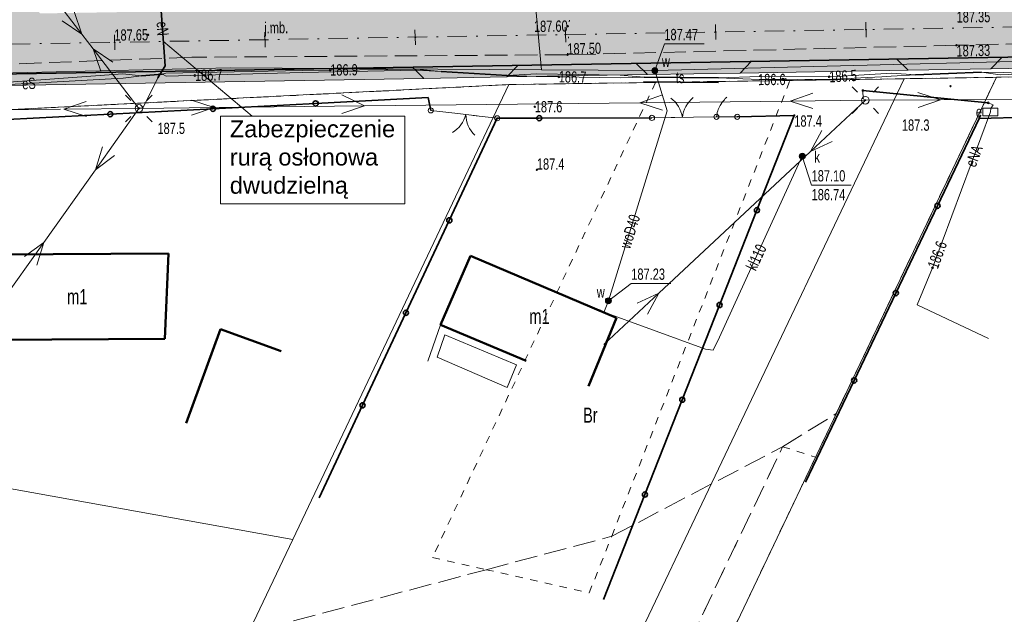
# Model space of a CAD drawing. Header units: millimetres. Extents: x 1024 to 29474, y -14562 to 6512.
# Tile 26 of 83: x 21113 to 21178, y 3018 to 3058. Entities that reach past the tile are written whole.
import ezdxf
from ezdxf.enums import TextEntityAlignment as Align

# ---------------------------------------------------------------- set-up
doc = ezdxf.new("R2010")
doc.units = ezdxf.units.MM
for name, pattern in [('2_14', [1, 0, -1]), ('2_OTKJ', [2, 1.5, -0.5]), ('3_EGBT', [0]), ('3_EGBU_A', [0]), ('4_SUEP_A', [0]), ('4_SUKP', [0]), ('4_SULO', [0]), ('4_SUTP_A', [0]), ('4_SUWP', [0]), ('DASHDOT', [25.4, 12.7, -6.35, 0, -6.35]), ('EGDE', [0]), ('EGKK', [2, 1.5, -0.5]), ('EGUG', [1, 0.5, -0.5])]:
    doc.linetypes.add(name, pattern=pattern)
for name, color, linetype, lineweight in [('D.O. Kilometraż', 250, 'Continuous', 20), ('D.O. Kr 15x30', 7, 'Continuous', 35), ('D.O. kresk jezdnia', 254, 'Continuous', 18), ('D.O. opornik 12x25', 1, 'Continuous', 35), ('D.O. oś pikieta', 250, 'DASHDOT', 20), ('D.O. Pobocze', 43, 'Continuous', 13), ('Dzialki', 7, 'EGDE', 18), ('EGBB_E_T_0', 7, 'Continuous', 20), ('EGBB_L_0', 7, '3_EGBU_A', 50), ('EGBB_L_1', 7, '3_EGBU_A', 50), ('EGBE_L_0', 7, '3_EGBT', 18), ('Kontury', 3, 'EGKK', 18), ('Numery_uzytkow', 3, 'Continuous', 9), ('OTK_E_T_0', 7, 'Continuous', 0), ('OTK_L_0', 7, '2_OTKJ', 18), ('OTO_L_0', 7, 'Continuous', 35), ('OTO_L_1', 7, 'Continuous', 18), ('OTO_L_2', 7, 'Continuous', 18), ('OTR_T_0', 7, 'Continuous', 18), ('OTR_T_1', 7, 'Continuous', 18), ('SUE_E_T_1', 1, 'Continuous', 0), ('SUE_T_3', 7, 'Continuous', 18), ('SUE_T_4', 1, 'Continuous', 18), ('SUEP_E_T_0', 1, 'Continuous', 0), ('SUEP_L_0', 1, '4_SUEP_A', 18), ('SUER_T_0', 1, 'Continuous', 18), ('SUK_E_T_5', 34, 'Continuous', 0), ('SUK_T_4', 34, 'Continuous', 18), ('SUKP_E_T_0', 34, 'Continuous', 0), ('SUKP_L_0', 34, '4_SUKP', 18), ('SUKR_T_0', 34, 'Continuous', 18), ('SUL_L_1', 7, '4_SULO', 35), ('SUP_T_2', 7, 'Continuous', 18), ('SUTP_E_T_0', 30, 'Continuous', 0), ('SUTP_L_0', 30, '4_SUTP_A', 18), ('SUTR_T_0', 30, 'Continuous', 18), ('SUW_E_T_2', 5, 'Continuous', 0), ('SUW_T_5', 5, 'Continuous', 18), ('SUWP_E_T_0', 5, 'Continuous', 0), ('SUWP_L_0', 5, '4_SUWP', 18), ('SUWR_T_0', 5, 'Continuous', 18), ('Uzytki', 3, 'EGUG', 18)]:
    doc.layers.add(name, color=color, linetype=linetype, lineweight=lineweight)
doc.styles.get("Standard").update_dxf_attribs({"font": 'arial.ttf'})

# ---------------------------------------------------------------- blocks, each defined once
blk = doc.blocks.new('2_OTRN')
at = {"linetype": 'Continuous'}
blk.add_circle((0, 0), 0.045, dxfattribs=at)
blk = doc.blocks.new('2_OTRS')
at = {"linetype": 'Continuous'}
blk.add_circle((0, 0), 0.045, dxfattribs=at)
blk = doc.blocks.new('4_SUEO_W')
at = {"linetype": 'Continuous'}
for p, q in [((-0.53035, 0.53035), (-0.8839, 0.8839)), ((0.53035, 0.53035), (0.8839, 0.8839)), ((-0.53035, -0.53035), (-0.8839, -0.8839)), ((0.53035, -0.53035), (0.8839, -0.8839))]:
    blk.add_line(p, q, dxfattribs=at)
blk.add_circle((0, 0), 0.025, dxfattribs=at)
blk = doc.blocks.new('4_SUPP')
at = {"linetype": 'Continuous'}
blk.add_circle((0, 0), 0.25, dxfattribs=at)
blk = doc.blocks.new('4_SUES')
at = {"linetype": 'Continuous'}
for p, q in [((0.5, 0.25), (-0.5, 0.25)), ((-0.5, 0.25), (-0.5, -0.25)), ((0.5, -0.25), (0.5, 0.25)), ((-0.5, -0.25), (0.5, -0.25))]:
    blk.add_line(p, q, dxfattribs=at)
blk = doc.blocks.new('4_SUPS')
at = {"linetype": 'Continuous'}
blk.add_circle((0, 0), 0.0625, dxfattribs=at)
blk = doc.blocks.new('4_SUKU')
at = {"linetype": 'Continuous'}
for radius in [0.2, 0.175, 0.15, 0.125, 0.1, 0.075, 0.05, 0.025, 0.00715]:
    blk.add_circle((0, 0), radius, dxfattribs=at)
blk = doc.blocks.new('4_SUWW')
at = {"linetype": 'Continuous'}
for radius in [0.2, 0.175, 0.15, 0.125, 0.1, 0.075, 0.05, 0.025, 0.00715]:
    blk.add_circle((0, 0), radius, dxfattribs=at)
blk = doc.blocks.new('Wykno-Rudnik')
at = {"layer": 'Dzialki'}
for p, q in [((4963.752, 2938.692), (5018.602, 3053.862)), ((4969.892, 2938.792), (5024.742, 3053.962)), ((5018.602, 3053.862), (5003.732, 3053.642)), ((5024.742, 3053.962), (5018.602, 3053.862)), ((5051.052, 3054.352), (5024.742, 3053.962)), ((4992.292, 3053.472), (4956.642, 3051.682)), ((4977.922, 3023.212), (4992.292, 3053.472)), ((5003.732, 3053.642), (4992.292, 3053.472)), ((4950.372, 3028.172), (4977.922, 3023.212)), ((4977.922, 3023.212), (4937.602, 2938.312))]:
    blk.add_line(p, q, dxfattribs=at)
at = {"layer": 'EGBB_L_0', "linetype": '3_EGBU_A'}
for p, q in [((4957.62, 3042.169), (4969.661, 3042.242)), ((4969.661, 3042.242), (4969.397, 3036.561)), ((4989.742, 3042.082), (4987.742, 3037.502)), ((4999.462, 3037.952), (4989.742, 3042.082)), ((4987.742, 3037.502), (4993.452, 3035.102)), ((4997.602, 3033.412), (4999.462, 3037.952)), ((4969.397, 3036.561), (4957.654, 3036.49))]:
    blk.add_line(p, q, dxfattribs=at)
at = {"layer": 'EGBB_L_1', "linetype": '3_EGBU_A'}
for p, q in [((4970.834, 3030.955), (4973.107, 3037.211)), ((4973.107, 3037.211), (4977.157, 3035.74))]:
    blk.add_line(p, q, dxfattribs=at)
at = {"layer": 'EGBE_L_0', "linetype": '3_EGBT'}
for p, q in [((4987.742, 3037.502), (4986.912, 3035.072)), ((4993.452, 3035.102), (4987.742, 3037.502)), ((4987.534, 3035.347), (4988.042, 3036.834)), ((4988.042, 3036.834), (4992.802, 3034.834)), ((4992.181, 3033.321), (4987.534, 3035.347)), ((4992.802, 3034.834), (4992.181, 3033.321))]:
    blk.add_line(p, q, dxfattribs=at)
at = {"layer": 'Kontury'}
for p, q in [((5024.742, 3053.962), (5011.002, 3053.752)), ((5014.082, 3031.582), (5024.742, 3053.962)), ((4992.292, 3053.472), (4956.642, 3051.682)), ((5002.062, 3053.622), (4992.292, 3053.472)), ((5011.002, 3053.752), (5002.062, 3053.622)), ((5010.512, 3029.382), (5014.082, 3031.582)), ((4998.282, 3003.752), (5010.512, 3029.382)), ((4999.142, 3023.422), (5010.512, 3029.382)), ((4990.792, 3021.202), (4999.142, 3023.422)), ((4974.092, 3016.762), (4990.792, 3021.202))]:
    blk.add_line(p, q, dxfattribs=at)
at = {"layer": 'OTK_L_0', "linetype": '2_14'}
blk.add_line((4996.202, 3055.462), (4996.392, 3059.042), dxfattribs=at)
at = {"layer": 'OTK_L_0', "linetype": '2_OTKJ'}
for p, q in [((5022.075, 3056.089), (4996.202, 3055.462)), ((5030.872, 3056.302), (5022.075, 3056.089)), ((4971.199, 3055.294), (4955.512, 3054.712)), ((4996.202, 3055.462), (4971.199, 3055.294))]:
    blk.add_line(p, q, dxfattribs=at)
at = {"layer": 'OTO_L_0'}
for p, q in [((4986.931, 3052.61), (4979.442, 3052.22)), ((4987.102, 3051.76), (4986.931, 3052.61)), ((4972.608, 3051.864), (4965.775, 3051.508)), ((4979.442, 3052.22), (4972.608, 3051.864)), ((4965.775, 3051.508), (4958.941, 3051.151)), ((4991.522, 3051.232), (4988.336, 3044.443)), ((4994.322, 3051.24), (4991.522, 3051.232)), ((5001.822, 3051.262), (4994.322, 3051.24)), ((5011.292, 3051.422), (5007.492, 3051.332)), ((5008.807, 3045.117), (5011.292, 3051.422)), ((5020.819, 3045.412), (5023.592, 3051.222)), ((5023.682, 3051.462), (5023.592, 3051.222)), ((5023.592, 3051.222), (5027.812, 3051.322)), ((5018.046, 3039.601), (5020.819, 3045.412)), ((5006.322, 3038.811), (5008.807, 3045.117)), ((4988.336, 3044.443), (4985.448, 3038.289)), ((5015.273, 3033.791), (5018.046, 3039.601)), ((5003.837, 3032.506), (5006.322, 3038.811)), ((4985.448, 3038.289), (4982.56, 3032.136)), ((5012.042, 3027.022), (5015.273, 3033.791)), ((4982.56, 3032.136), (4979.672, 3025.982)), ((5001.352, 3026.2), (5003.837, 3032.506)), ((4998.602, 3019.222), (5001.352, 3026.2))]:
    blk.add_line(p, q, dxfattribs=at)
for centre in [(4972.608, 3051.864), (4979.442, 3052.22), (4965.775, 3051.508), (4994.322, 3051.24), (5008.807, 3045.117), (5020.819, 3045.412), (4988.336, 3044.443), (5018.046, 3039.601), (5006.322, 3038.811), (4985.448, 3038.289), (5015.273, 3033.791), (4982.56, 3032.136), (5003.837, 3032.506), (5001.352, 3026.2)]:
    blk.add_circle(centre, 0.17, dxfattribs=at)
at = {"layer": 'OTO_L_1'}
for p, q in [((4988.692, 3051.571), (4987.102, 3051.76)), ((4990.181, 3051.393), (4988.692, 3051.571)), ((4991.522, 3051.232), (4989.933, 3051.422)), ((5001.822, 3051.262), (5003.342, 3051.287)), ((5003.092, 3051.283), (5004.592, 3051.308)), ((5004.592, 3051.308), (5006.112, 3051.332))]:
    blk.add_line(p, q, dxfattribs=at)
for centre in [(4987.102, 3051.76), (4991.522, 3051.232), (5001.822, 3051.262), (5006.112, 3051.332)]:
    blk.add_circle(centre, 0.17, dxfattribs=at)
for centre, start, end in [((5001.866, 3050.987), 8.87927, 52.95364), ((5005.827, 3051.051), 128.91599, 172.99036), ((4987.502, 3051.991), 301.16771, 345.24208), ((4991.436, 3051.521), 181.13099, 225.20536)]:
    blk.add_arc(centre, 2, start, end, dxfattribs=at)
at = {"layer": 'OTO_L_2'}
for p, q in [((5006.572, 3052.402), (5006.637, 3052.472)), ((5006.637, 3052.472), (5006.701, 3052.542)), ((5006.701, 3052.542), (5006.775, 3052.612)), ((5006.775, 3052.612), (5006.802, 3052.632)), ((5006.204, 3051.722), (5006.232, 3051.812)), ((5006.232, 3051.812), (5006.269, 3051.902)), ((5006.269, 3051.902), (5006.315, 3051.992)), ((5006.315, 3051.992), (5006.352, 3052.082)), ((5006.352, 3052.082), (5006.407, 3052.162)), ((5006.407, 3052.162), (5006.462, 3052.252)), ((5006.462, 3052.252), (5006.517, 3052.322)), ((5006.517, 3052.322), (5006.572, 3052.402)), ((5006.112, 3051.332), (5006.131, 3051.432)), ((5006.112, 3051.332), (5006.802, 3051.332)), ((5006.131, 3051.432), (5006.149, 3051.532)), ((5006.149, 3051.532), (5006.168, 3051.622)), ((5006.168, 3051.622), (5006.204, 3051.722)), ((5006.802, 3051.332), (5007.492, 3051.332))]:
    blk.add_line(p, q, dxfattribs=at)
for centre in [(5006.112, 3051.332), (5007.492, 3051.332)]:
    blk.add_circle(centre, 0.17, dxfattribs=at)
at = {"layer": 'SUEP_L_0', "linetype": '4_SUEP_A'}
for p, q in [((4963.88, 3056.838), (4960.832, 3060.802)), ((4969.093, 3059.372), (4969.438, 3054.722)), ((4962.569, 3057.723), (4963.88, 3056.838)), ((4963.88, 3056.838), (4963.362, 3058.332)), ((4964.635, 3055.856), (4963.88, 3056.838)), ((4967.682, 3051.892), (4964.635, 3055.856)), ((4965.153, 3054.362), (4964.635, 3055.856)), ((4964.635, 3055.856), (4965.946, 3054.972)), ((4969.438, 3054.722), (4968.939, 3053.922)), ((4978.552, 3054.272), (4986.172, 3054.432)), ((4986.172, 3054.432), (4987.802, 3054.342)), ((4959.052, 3053.472), (4966.642, 3053.912)), ((4966.642, 3053.912), (4967.852, 3054.062)), ((4967.852, 3054.062), (4969.242, 3054.162)), ((4968.939, 3053.922), (4967.961, 3051.951)), ((4969.242, 3054.162), (4969.502, 3054.032)), ((4969.502, 3054.032), (4978.552, 3054.272)), ((4987.802, 3054.342), (4992.192, 3054.082)), ((4992.192, 3054.082), (4994.112, 3054.022)), ((4994.112, 3054.022), (4995.619, 3053.998)), ((4995.619, 3053.998), (4999.712, 3053.932)), ((4999.712, 3053.932), (5001.302, 3053.962)), ((5006.252, 3053.922), (5001.302, 3053.962)), ((5006.252, 3053.922), (5008.952, 3053.812)), ((5008.952, 3053.812), (5010.711, 3053.819)), ((5010.711, 3053.819), (5013.872, 3053.832)), ((5013.872, 3053.832), (5017.116, 3054)), ((5017.116, 3054), (5017.742, 3054.032)), ((5017.742, 3054.032), (5019.352, 3054.132)), ((5019.352, 3054.132), (5023.752, 3054.312)), ((5023.752, 3054.312), (5024.982, 3054.132)), ((5024.982, 3054.132), (5027.112, 3054.192)), ((4981.173, 3052.794), (4982.681, 3052.061)), ((5002.516, 3052.783), (5001.021, 3052.266)), ((5012.515, 3052.895), (5011.021, 3052.378)), ((5015.862, 3053.072), (5024.192, 3052.262)), ((5015.872, 3052.522), (5015.862, 3053.072)), ((5016.02, 3052.434), (5015.872, 3052.522)), ((5016.02, 3052.434), (5021.02, 3052.465)), ((5019.517, 3052.956), (5021.02, 3052.465)), ((5021.02, 3052.465), (5019.523, 3051.956)), ((5021.02, 3052.465), (5031.02, 3052.527)), ((4962.461, 3051.838), (4952.462, 3051.735)), ((4962.683, 3051.841), (4964.177, 3052.356)), ((4967.682, 3051.892), (4962.683, 3051.841)), ((4964.188, 3051.356), (4962.683, 3051.841)), ((4967.682, 3051.892), (4964.788, 3047.815)), ((4967.961, 3051.951), (4967.682, 3051.892)), ((4967.682, 3051.892), (4972.682, 3051.948)), ((4971.177, 3052.432), (4972.682, 3051.948)), ((4972.682, 3051.948), (4971.188, 3051.432)), ((4972.682, 3051.948), (4982.681, 3052.061)), ((4982.681, 3052.061), (4981.187, 3051.544)), ((4982.681, 3052.061), (5001.021, 3052.266)), ((5001.021, 3052.266), (5011.021, 3052.378)), ((5001.021, 3052.266), (5002.527, 3051.783)), ((5011.021, 3052.378), (5016.02, 3052.434)), ((5011.021, 3052.378), (5012.526, 3051.895)), ((5016.02, 3052.434), (5012.367, 3049.021)), ((5024.192, 3052.262), (5024.522, 3052.132)), ((5024.372, 3051.892), (5024.342, 3051.652)), ((5024.522, 3052.132), (5024.372, 3051.892)), ((5024.342, 3051.652), (5020.482, 3041.292)), ((5012.367, 3049.021), (5013.122, 3050.41)), ((4964.788, 3047.815), (4965.248, 3049.328)), ((5013.804, 3049.68), (5012.367, 3049.021)), ((4966.064, 3048.749), (4964.788, 3047.815)), ((5012.367, 3049.021), (5002.278, 3039.595)), ((4964.788, 3047.815), (4961.345, 3042.967)), ((4961.345, 3042.967), (4958.451, 3038.89)), ((4961.345, 3042.967), (4960.069, 3042.033)), ((4960.885, 3041.454), (4961.345, 3042.967)), ((5020.482, 3041.292), (5019.472, 3038.832)), ((5002.278, 3039.595), (4998.625, 3036.181)), ((5002.278, 3039.595), (5000.841, 3038.936)), ((5001.524, 3038.205), (5002.278, 3039.595)), ((5024.222, 3036.572), (5019.472, 3038.832))]:
    blk.add_line(p, q, dxfattribs=at)
at = {"layer": 'SUKP_L_0', "linetype": '4_SUKP'}
for p, q in [((5006.316, 3036.682), (5011.822, 3048.712)), ((4998.319, 3038.438), (5005.382, 3035.872)), ((5005.903, 3035.798), (5006.316, 3036.682)), ((5005.382, 3035.872), (5005.903, 3035.798))]:
    blk.add_line(p, q, dxfattribs=at)
at = {"layer": 'SUKR_T_0', "linetype": 'Continuous', "lineweight": 0}
for p, q in [((5011.822, 3048.712), (5012.444, 3046.781)), ((5012.444, 3046.781), (5015.077, 3046.781))]:
    blk.add_line(p, q, dxfattribs=at)
at = {"layer": 'SUL_L_1', "linetype": '4_SULO'}
for p, q in [((4969.438, 3054.722), (4969.093, 3059.372)), ((4968.939, 3053.922), (4969.438, 3054.722)), ((4967.852, 3054.062), (4969.242, 3054.162)), ((4987.802, 3054.342), (4992.192, 3054.082)), ((5001.302, 3053.962), (5006.252, 3053.922)), ((5001.302, 3053.962), (5006.252, 3053.922)), ((5019.352, 3054.132), (5023.752, 3054.312)), ((5001.261, 3053.662), (5006.251, 3053.612)), ((5024.192, 3052.262), (5015.862, 3053.072))]:
    blk.add_line(p, q, dxfattribs=at)
at = {"layer": 'SUTP_L_0', "linetype": '4_SUTP_A'}
for p, q in [((4969.482, 3054.232), (4978.572, 3054.422)), ((4978.572, 3054.422), (4986.162, 3054.512)), ((4986.162, 3054.512), (4987.802, 3054.342)), ((4959.022, 3053.642), (4966.622, 3054.182)), ((4966.622, 3054.182), (4967.852, 3054.062)), ((4967.852, 3054.062), (4969.242, 3054.162)), ((4969.242, 3054.162), (4969.482, 3054.232)), ((4987.802, 3054.342), (4992.192, 3054.082)), ((4992.192, 3054.082), (4994.152, 3054.202)), ((4994.152, 3054.202), (4999.702, 3054.102)), ((4999.702, 3054.102), (5001.302, 3053.962)), ((5001.302, 3053.962), (5006.252, 3053.922)), ((5006.252, 3053.922), (5009.012, 3054.012)), ((5009.012, 3054.012), (5013.752, 3053.992)), ((5013.752, 3053.992), (5017.782, 3054.242)), ((5017.782, 3054.242), (5019.352, 3054.132)), ((5019.352, 3054.132), (5023.752, 3054.312)), ((5023.752, 3054.312), (5025.242, 3054.272)), ((5025.242, 3054.272), (5027.112, 3054.192))]:
    blk.add_line(p, q, dxfattribs=at)
at = {"layer": 'SUWP_L_0', "linetype": '4_SUWP'}
for p, q in [((4993.853, 3061.028), (4994.48, 3054.45)), ((5039.632, 3055.372), (5002.012, 3054.402)), ((4973.752, 3054.582), (4953.952, 3054.152)), ((4994.48, 3054.45), (4973.752, 3054.582)), ((5002.012, 3054.402), (4994.48, 3054.45)), ((5002.012, 3054.402), (5002.832, 3051.722)), ((4998.922, 3039.092), (5002.832, 3051.722)), ((4998.607, 3038.316), (4998.922, 3039.092))]:
    blk.add_line(p, q, dxfattribs=at)
at = {"layer": 'SUWR_T_0', "linetype": 'Continuous', "lineweight": 0}
for p, q in [((5002.012, 3054.402), (5002.644, 3056.179)), ((5002.644, 3056.179), (5005.304, 3056.179)), ((4998.922, 3039.092), (5000.444, 3040.238)), ((5000.444, 3040.238), (5003.076, 3040.238))]:
    blk.add_line(p, q, dxfattribs=at)
at = {"layer": 'Uzytki'}
for p, q in [((5011.002, 3053.752), (5024.742, 3053.962)), ((5024.742, 3053.962), (5014.082, 3031.582)), ((5051.052, 3054.352), (5024.742, 3053.962)), ((4956.642, 3051.682), (4992.292, 3053.472)), ((5002.062, 3053.622), (4987.212, 3022.012)), ((4992.292, 3053.472), (5002.062, 3053.622)), ((4999.142, 3023.422), (5011.002, 3053.752)), ((5011.002, 3053.752), (5002.062, 3053.622)), ((5014.082, 3031.582), (5012.702, 3028.692)), ((4998.282, 3003.752), (5010.512, 3029.382)), ((5010.512, 3029.382), (5012.702, 3028.692)), ((5012.702, 3028.692), (5006.132, 3014.892)), ((4997.642, 3019.652), (4999.142, 3023.422)), ((4987.212, 3022.012), (4990.792, 3021.202)), ((4990.792, 3021.202), (4997.642, 3019.652))]:
    blk.add_line(p, q, dxfattribs=at)
at = {"layer": 'OTR_T_0'}
for p in [(4996.212, 3057.372), (4968.291, 3056.792), (5022.075, 3056.089), (4996.202, 3055.462)]:
    blk.add_blockref('2_OTRS', p, dxfattribs=at)
at = {"layer": 'OTR_T_1'}
for p in [(5021.684, 3053.368), (4967.682, 3051.892), (4994.022, 3052.002), (5011.292, 3051.422), (4994.162, 3047.812)]:
    blk.add_blockref('2_OTRN', p, dxfattribs=at)
at = {"layer": 'SUE_T_3'}
for name, p in [('4_SUEO_W', (5016.02, 3052.434)), ('4_SUEO_W', (4967.682, 3051.892)), ('4_SUPP', (5016.02, 3052.434)), ('4_SUPP', (4967.682, 3051.892))]:
    blk.add_blockref(name, p, dxfattribs=at)
at = {"layer": 'SUE_T_4'}
blk.add_blockref('4_SUES', (5024.342, 3051.652), dxfattribs=at)
at = {"layer": 'SUER_T_0'}
for p in [(4971.41, 3054.083), (4995.619, 3053.998), (5010.711, 3053.819), (5015.862, 3053.072), (5024.192, 3052.262), (5020.482, 3041.292)]:
    blk.add_blockref('4_SUPS', p, dxfattribs=at)
at = {"layer": 'SUK_T_4'}
blk.add_blockref('4_SUKU', (5011.822, 3048.712), dxfattribs=at)
at = {"layer": 'SUKR_T_0'}
for p in [(5011.822, 3048.712), (4998.319, 3038.438)]:
    blk.add_blockref('4_SUPS', p, dxfattribs=at)
at = {"layer": 'SUP_T_2'}
for p in [(5016.02, 3052.434), (4967.682, 3051.892)]:
    blk.add_blockref('4_SUPP', p, dxfattribs=at)
at = {"layer": 'SUTR_T_0'}
for p in [(4980.408, 3054.444), (5013.619, 3053.993)]:
    blk.add_blockref('4_SUPS', p, dxfattribs=at)
at = {"layer": 'SUW_T_5'}
for p in [(5002.012, 3054.402), (4998.922, 3039.092)]:
    blk.add_blockref('4_SUWW', p, dxfattribs=at)
at = {"layer": 'SUWR_T_0'}
for p in [(5002.012, 3054.402), (4998.922, 3039.092)]:
    blk.add_blockref('4_SUPS', p, dxfattribs=at)
at = {"layer": 'EGBB_E_T_0', "width": 0.7}
for p in [(4963.583, 3039.366), (4994.334, 3038.054)]:
    blk.add_text('m1', height=1, dxfattribs=at).set_placement(p, align=Align.MIDDLE)
at = {"layer": 'Numery_uzytkow', "width": 0.7}
blk.add_text('Br', height=1, dxfattribs=at).set_placement((4997.232, 3031.982), align=Align.TOP_LEFT)
at = {"layer": 'OTK_E_T_0', "lineweight": 9, "width": 0.7}
blk.add_text('j.mb.', height=0.75, rotation=0.86805, dxfattribs=at).set_placement((4976.817, 3057.166), align=Align.MIDDLE)
at = {"layer": 'OTR_T_0', "lineweight": 9, "width": 0.7}
blk.add_text('187.35', height=0.75, rotation=0.67804, dxfattribs=at).set_placement((5022.091, 3057.973), align=Align.MIDDLE_LEFT)
for s, rotation, p in [('187.60', 0.56138, (4996.212, 3057.372)), ('187.65', 0.61607, (4968.291, 3056.792))]:
    blk.add_text(s, height=0.75, rotation=rotation, dxfattribs=at).set_placement(p, align=Align.MIDDLE_RIGHT)
blk.add_text('187.50', height=0.75, rotation=1.64779, dxfattribs=at).set_placement((4996.202, 3055.462))
blk.add_text('187.33', height=0.75, rotation=1.11093, dxfattribs=at).set_placement((5022.075, 3056.089), align=Align.TOP_LEFT)
at = {"layer": 'OTR_T_1', "lineweight": 9, "width": 0.7}
blk.add_text('187.6', height=0.75, dxfattribs=at).set_placement((4994.022, 3052.002), align=Align.MIDDLE_LEFT)
for s, p in [('187.4', (5011.292, 3051.422)), ('187.3', (5018.453, 3051.155)), ('187.5', (4968.915, 3050.939))]:
    blk.add_text(s, height=0.75, dxfattribs=at).set_placement(p, align=Align.TOP_LEFT)
blk.add_text('187.4', height=0.75, rotation=-0.00001, dxfattribs=at).set_placement((4994.162, 3047.812))
at = {"layer": 'SUE_E_T_1', "lineweight": 9, "width": 0.7}
blk.add_text('e', height=0.75, dxfattribs=at).set_placement((5023.785, 3051.665), align=Align.MIDDLE_RIGHT)
at = {"layer": 'SUEP_E_T_0', "lineweight": 9, "width": 0.7}
for s, rotation, p in [('eN', 274.24071, (4969.255, 3057.197)), ('eS', 3.31777, (4960.361, 3053.548)), ('eNA', 69.56528, (5023.25, 3048.721))]:
    blk.add_text(s, height=0.75, rotation=rotation, dxfattribs=at).set_placement(p, align=Align.MIDDLE)
at = {"layer": 'SUER_T_0', "lineweight": 9, "width": 0.7}
for s, rotation, p in [('186.7', 1.51908, (4971.41, 3054.083)), ('186.7', 359.07925, (4995.619, 3053.998)), ('186.6', 69.66, (5020.482, 3041.292))]:
    blk.add_text(s, height=0.75, rotation=rotation, dxfattribs=at).set_placement(p, align=Align.MIDDLE_LEFT)
blk.add_text('186.6', height=0.75, rotation=0.2329, dxfattribs=at).set_placement((5010.711, 3053.819), align=Align.MIDDLE_RIGHT)
at = {"layer": 'SUK_E_T_5', "lineweight": 9, "width": 0.7}
blk.add_text('k', height=0.75, dxfattribs=at).set_placement((5012.63, 3048.285))
at = {"layer": 'SUKP_E_T_0', "lineweight": 9, "width": 0.7}
blk.add_text('kl110', height=0.75, rotation=64.85001, dxfattribs=at).set_placement((5008.746, 3041.991), align=Align.MIDDLE)
at = {"layer": 'SUKR_T_0', "lineweight": 9, "width": 0.7}
for s, p in [('187.10', (5012.444, 3047.781)), ('186.74', (5012.444, 3046.531))]:
    blk.add_text(s, height=0.75, rotation=359.99999, dxfattribs=at).set_placement(p, align=Align.TOP_LEFT)
at = {"layer": 'SUTP_E_T_0', "lineweight": 9, "width": 0.7}
blk.add_text('ts', height=0.75, rotation=358.97, dxfattribs=at).set_placement((5003.689, 3053.943), align=Align.MIDDLE)
at = {"layer": 'SUTR_T_0', "lineweight": 9, "width": 0.7}
for s, rotation, p in [('186.9', 0.67938, (4980.408, 3054.444)), ('186.5', 3.05762, (5013.619, 3053.993))]:
    blk.add_text(s, height=0.75, rotation=rotation, dxfattribs=at).set_placement(p, align=Align.MIDDLE_LEFT)
at = {"layer": 'SUW_E_T_2', "lineweight": 9, "width": 0.7}
for p in [(5002.485, 3054.652), (4998.148, 3039.292)]:
    blk.add_text('w', height=0.75, dxfattribs=at).set_placement(p)
at = {"layer": 'SUWP_E_T_0', "lineweight": 9, "width": 0.7}
blk.add_text('woD40', height=0.75, rotation=72.45999, dxfattribs=at).set_placement((5000.349, 3043.702), align=Align.MIDDLE)
at = {"layer": 'SUWR_T_0', "lineweight": 9, "width": 0.7}
blk.add_text('187.47', height=0.75, dxfattribs=at).set_placement((5002.644, 3056.429))
blk.add_text('187.23', height=0.75, rotation=-0.00001, dxfattribs=at).set_placement((5000.444, 3040.488))

msp = doc.modelspace()

# ---------------------------------------------------------------- hatches: boundary and pattern name
at = {"layer": 'D.O. kresk jezdnia', "lineweight": 5, "ltscale": 0.3}
h = msp.add_hatch(color=256, dxfattribs=at)
h.dxf.hatch_style = 2
h.paths.add_polyline_path([(21652.328, 3055.81), (21656.164, 3048.705, -0.055516), (21662.386, 3033.312), (21666.343, 3019.191, -0.012912), (21670.769, 3001.668), (21674.838, 2983.607), (21676.888, 2983.607), (21672.72, 3002.107, 0.012912), (21668.269, 3019.731), (21664.312, 3033.851, 0.055516), (21657.924, 3049.656), (21654.075, 3056.784)])
h.paths.add_polyline_path([(21650.581, 3054.835), (21654.404, 3047.755, -0.055516), (21660.46, 3032.772), (21664.417, 3018.652, -0.012912), (21668.818, 3001.228), (21672.788, 2983.607), (21674.838, 2983.607), (21670.769, 3001.668, 0.012912), (21666.343, 3019.191), (21662.386, 3033.312, 0.055516), (21656.164, 3048.705), (21652.328, 3055.81)])
h.paths.add_polyline_path([(21562.423, 3071.9), (21563.731, 3069.924), (21628.689, 3071.123, -0.285927), (21651.38, 3057.566), (21652.328, 3055.81), (21654.075, 3056.784), (21653.149, 3058.499), (21653.14, 3058.516), (21653.149, 3058.499, 0.285725), (21628.652, 3073.122)])
h.paths.add_polyline_path([(21563.731, 3069.924), (21565.039, 3067.947), (21628.726, 3069.123, -0.285927), (21649.601, 3056.651), (21649.62, 3056.616), (21650.581, 3054.835), (21652.328, 3055.81), (21651.38, 3057.566, 0.285927), (21628.689, 3071.123)])
h.paths.add_polyline_path([(21290.145, 3061.719), (21291.224, 3059.757), (21378.487, 3062.951, 0.00767), (21393.807, 3063.747), (21416.946, 3065.306, -0.002312), (21426.175, 3065.884), (21426.679, 3067.917, 0.002467), (21416.812, 3067.301), (21393.672, 3065.742, -0.00767), (21378.414, 3064.949)])
h.paths.add_polyline_path([(21291.224, 3059.757), (21292.303, 3057.795), (21378.561, 3060.952, 0.00767), (21393.941, 3061.751), (21417.081, 3063.31, -0.002156), (21425.672, 3063.852), (21426.175, 3065.884, 0.002312), (21416.946, 3065.306), (21393.807, 3063.747, -0.00767), (21378.487, 3062.951)])
h.paths.add_polyline_path([(21426.679, 3067.917), (21426.175, 3065.884, -0.006897), (21453.736, 3067.104), (21501.657, 3068.563, -0.002993), (21537.56, 3069.44), (21563.731, 3069.924), (21562.423, 3071.9), (21537.523, 3071.44, 0.002993), (21501.596, 3070.562), (21453.675, 3069.103, 0.006742)])
h.paths.add_polyline_path([(21518.603, 3071.198), (21517.477, 3071.169), (21517.528, 3069.166), (21518.654, 3069.195)])
h.paths.add_polyline_path([(21426.175, 3065.884), (21425.672, 3063.852, -0.007053), (21453.797, 3065.105), (21501.718, 3066.564, -0.002993), (21537.597, 3067.441), (21565.039, 3067.947), (21563.731, 3069.924), (21537.56, 3069.44, 0.002993), (21501.657, 3068.563), (21453.736, 3067.104, 0.006897)])
h.paths.add_polyline_path([(21144.258, 3056.716), (21142.975, 3054.694), (21248.153, 3056.471, 0.004925), (21277.729, 3057.262), (21292.303, 3057.795), (21291.224, 3059.757), (21277.656, 3059.26, -0.004925), (21248.119, 3058.47)])
h.paths.add_polyline_path([(21249.436, 3058.876), (21248.498, 3058.86), (21248.511, 3058.116), (21249.448, 3058.131)])
h.paths.add_polyline_path([(21249.436, 3058.876), (21248.498, 3058.86), (21248.511, 3058.116), (21249.448, 3058.131)])
h.paths.add_polyline_path([(21145.541, 3058.738), (21144.258, 3056.716), (21248.119, 3058.47, 0.004925), (21277.656, 3059.26), (21291.224, 3059.757), (21290.145, 3061.719), (21277.583, 3061.259, -0.004925), (21248.085, 3060.47)])
h.paths.add_polyline_path([(21672.788, 2983.607), (21674.303, 2976.879, 0.00629), (21678.22, 2961.146), (21681.726, 2947.432), (21683.604, 2940.082), (21686.448, 2940.821), (21680.303, 2961.71, -0.016129), (21676.254, 2977.319), (21674.838, 2983.607)])
h.paths.add_polyline_path([(21674.838, 2983.607), (21676.254, 2977.319, 0.016129), (21680.303, 2961.71), (21686.448, 2940.821), (21688.609, 2941.382), (21685.563, 2950.917), (21682.222, 2962.275, -0.016129), (21678.205, 2977.758), (21676.888, 2983.607)])
h.paths.add_polyline_path([(20999.059, 3057.638), (21076.273, 3055.945, 0.009703), (21095.677, 3055.896), (21144.258, 3056.716), (21145.541, 3058.738), (21095.643, 3057.896, -0.009703), (21076.317, 3057.945), (20999.882, 3059.621)])
h.paths.add_polyline_path([(20998.237, 3055.656), (21076.229, 3053.945, 0.009703), (21095.711, 3053.896), (21142.975, 3054.694), (21144.258, 3056.716), (21095.677, 3055.896, -0.009703), (21076.273, 3055.945), (20999.059, 3057.638)])
h.paths.add_polyline_path([(20871.971, 3057.141, 0.006872), (20881.644, 3056.941), (20943.823, 3056.511, -0.003753), (20988.818, 3055.862), (20998.237, 3055.656), (20999.059, 3057.638), (20988.862, 3057.862, 0.003753), (20943.836, 3058.511), (20881.658, 3058.941, -0.006268), (20872.885, 3059.112)])
h.paths.add_polyline_path([(20872.885, 3059.112, 0.006268), (20881.658, 3058.941), (20943.836, 3058.511, -0.003753), (20988.862, 3057.862), (20999.059, 3057.638), (20999.882, 3059.621), (20988.906, 3059.861, 0.003753), (20943.85, 3060.511), (20881.672, 3060.941, -0.005656), (20873.801, 3061.085)])
h.paths.add_polyline_path([(20982.331, 3057.615), (20983.269, 3057.596), (20983.284, 3058.34), (20982.346, 3058.359)])
h.paths.add_polyline_path([(20982.331, 3057.615), (20983.269, 3057.596), (20983.284, 3058.34), (20982.346, 3058.359)])
edge = h.paths.add_edge_path()
edge.add_line((20848.394, 3062.767), (20785.87, 3069.213))
edge.add_line((20785.87, 3069.213), (20785.665, 3067.223))
edge.add_line((20785.665, 3067.223), (20848.189, 3060.778))
edge.add_arc((20884.078, 3408.933), 350, -95.88551, -91.83268)
edge.add_line((20872.885, 3059.112), (20873.801, 3061.085))
edge.add_arc((20884.078, 3408.933), 348, 264.11449, 268.30758, ccw=False)
edge = h.paths.add_edge_path()
edge.add_line((20848.189, 3060.778), (20785.665, 3067.223))
edge.add_line((20785.665, 3067.223), (20785.46, 3065.234))
edge.add_line((20785.46, 3065.234), (20847.984, 3058.788))
edge.add_arc((20884.078, 3408.933), 352, -95.88551, -91.9712)
edge.add_line((20871.971, 3057.141), (20872.885, 3059.112))
edge.add_arc((20884.078, 3408.933), 350, 264.11449, 268.16732, ccw=False)
at = {"layer": 'D.O. Pobocze'}
h = msp.add_hatch(dxfattribs=at)
h.set_pattern_fill('GRAVL1', color=256, scale=0.03, style=2)
h.set_pattern_definition([(228.0128, (12153.590734, 0.762), (-6.0959986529, -6.8580010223), [0.10251643, -10.149145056]), (184.9697, (12153.522154, 0.6858), (9.14400080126, 0.76199337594), [0.175921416, -17.41621485]), (132.5104, (12153.346894, 0.67056), (7.61999292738, -8.3820066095), [0.124044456, -12.280416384]), (267.2737, (12153.049714, 0.48006), (0.76199696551, 15.24000022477), [0.160201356, -15.859931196]), (292.8337, (12153.042094, 0.32004), (-3.81000754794, 9.14399726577), [0.15709011, -15.551942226]), (357.2737, (12153.103054, 0.17526), (-15.24000022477, 0.76199696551), [0.160201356, -15.859931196]), (37.6942, (12153.263074, 0.16764), (-9.90600559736, -7.61999268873), [0.2118581, -20.97393494]), (72.2553, (12153.430714, 0.29718), (5.33400820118, 16.763997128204), [0.200015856, -19.8015766]), (121.4296, (12153.491674, 0.48768), (-6.09600627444, 9.90599621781), [0.1607439, -15.913663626]), (175.2364, (12153.407854, 0.62484), (8.3820007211, -0.7619935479), [0.183513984, -8.992181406]), (222.3974, (12153.224974, 0.64008), (-9.14400560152, -8.381993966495), [0.237323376, -23.49503175]), (138.8141, (12153.804094, 0.47244), (-5.33400224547, 4.57199795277), [0.08100136, -8.01916913]), (171.4692, (12153.743134, 0.52578), (9.90599869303, -1.52400602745), [0.154104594, -15.25639138]), (225, (12153.59073, 0.54864), (-1e-16, -0.762000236), [0.1077628, -0.969867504]), (203.1986, (12153.53739, 0.64008), (3.8099997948, 1.5240010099), [0.058032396, -5.74518663]), (291.8014, (12153.48405, 0.61722), (-0.7619999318, 2.286000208), [0.082069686, -4.021426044]), (30.9638, (12153.51453, 0.54102), (2.285998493, 1.5240018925), [0.1332959, -4.309889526]), (161.5651, (12153.62883, 0.6096), (1.524000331, -0.761998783), [0.09638614, -2.313269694]), (16.3895, (12153.042094, 0.61722), (7.62000167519, 2.28599444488), [0.1350264, -13.36764789]), (70.3462, (12153.171634, 0.65532), (-3.0479963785, -8.38200162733), [0.11327968, -11.214664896]), (293.1986, (12153.62883, 0.762), (-1.5240010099, 3.8099997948), [0.11606403, -5.687154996]), (343.6105, (12153.674554, 0.65532), (-7.62000167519, 2.28599444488), [0.1350264, -13.36764789]), (339.444, (12153.04209, 0.14478), (-3.81000140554, 1.5239969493), [0.13021056, -6.38032049]), (294.7751, (12153.164014, 0.09906), (-3.8099940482, 8.38200260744), [0.109101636, -10.801077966]), (66.8014, (12153.63645, 0), (1.5240010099, 3.8099997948), [0.11606403, -5.687154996]), (17.354, (12153.682174, 0.10668), (-9.90600153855, -3.04799581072), [0.12773482, -12.64571309]), (69.444, (12153.26307, 0), (-1.5239969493, -3.81000140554), [0.06510528, -6.44542577]), (101.3099, (12153.59073, 0), (-0.7619981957, 3.0480005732), [0.03885438, -3.8465981]), (165.9638, (12153.58311, 0.0381), (2.286000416, -0.7619985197), [0.15709011, -2.9847159]), (186.009, (12153.430714, 0.0762), (7.61999981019, 0.76199947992), [0.1455801, -14.412409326]), (303.6901, (12153.51453, 0.47244), (-0.762001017, 1.523999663), [0.109897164, -2.6375327]), (353.1572, (12153.575494, 0.381), (12.953999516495, -1.52400609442), [0.19186703, -18.994803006]), (60.9454, (12153.765994, 0.35814), (-3.0480000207, -5.33400029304), [0.07845247, -7.76681759]), (90, (12153.8041, 0.4267), (-0.762, 0.762), [0.04572, -0.71628]), (120.2564, (12153.415474, 0.09906), (3.04799610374, -5.33400187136), [0.10586009, -10.48018224]), (48.0128, (12153.362134, 0.1905), (6.0959986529, 6.8580010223), [0.205032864, -10.046628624]), (0, (12153.4993, 0.3429), (0.762, 0.762), [0.19812, -0.56388]), (325.3048, (12153.697414, 0.3429), (-7.61999562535, 5.3340065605), [0.12048287, -11.92779479]), (254.0546, (12153.79647, 0.27432), (-0.7619999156, -3.0480000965), [0.110948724, -5.436495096]), (207.646, (12153.765994, 0.16764), (-14.47799680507, -7.62000587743), [0.18064353, -17.88373919]), (175.4261, (12153.605974, 0.08382), (-9.90600042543, 0.761996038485), [0.19110884, -18.91975439])])
h.paths.add_polyline_path([(21671.75, 2984.801), (21672.937, 2979.529), (21673.834, 2978.963), (21672.317, 2985.697)])
h.paths.add_polyline_path([(20780.922, 3065.69), (20781.591, 3064.876), (20787.074, 3064.313), (20787.897, 3064.982), (20786.891, 3065.086), (20785.46, 3065.234), (20782.231, 3065.566, 0.004505)])
h.paths.add_polyline_path([(21002.791, 3054.806), (21008.002, 3054.691), (21008.769, 3055.425), (21001.988, 3055.574)])
h.paths.add_polyline_path([(21153.803, 3054.877), (21154.566, 3054.14), (21160.738, 3054.244), (21161.476, 3055.007)])
h.paths.add_polyline_path([(20866.984, 3061.353, 0.005017), (20873.962, 3061.08), (20873.237, 3061.852), (20867.763, 3062.066)])
h.paths.add_polyline_path([(21171.153, 3055.17), (21178.152, 3055.289), (21177.415, 3054.526), (21171.915, 3054.433), (21171.153, 3055.17), (21171.152, 3055.171)])
h.paths.add_polyline_path([(21270.642, 3057.019), (21270.642, 3057.019), (21270.642, 3057.019), (21271.416, 3056.293), (21275.811, 3056.442), (21276.534, 3057.218), (21270.654, 3057.019, -0.000002)])
h.paths.add_polyline_path([(20928.058, 3055.87), (20933.525, 3055.832), (20934.28, 3056.577), (20927.313, 3056.625)])
h.paths.add_polyline_path([(21039.886, 3053.992), (21045.52, 3053.869), (21046.287, 3054.602), (21039.152, 3054.759)])
h.paths.add_polyline_path([(21080.312, 3053.122), (21085.789, 3053.077), (21086.542, 3053.825), (21086.542, 3053.826), (21080.563, 3053.869, -0.000495), (21079.569, 3053.883), (21080.312, 3053.122)])
h.paths.add_polyline_path([(21181.413, 3055.344), (21182.175, 3054.606), (21187.696, 3054.7), (21188.433, 3055.462), (21188.434, 3055.462)])
h.paths.add_polyline_path([(21138.929, 3054.626), (21139.676, 3053.889), (21145.202, 3053.982), (21145.942, 3054.745)])
h.paths.add_polyline_path([(21203.478, 3055.716), (21204.241, 3054.979), (21209.74, 3055.072), (21210.477, 3055.834)])
h.paths.add_polyline_path([(21064.466, 3058.204), (21071.463, 3058.051), (21070.73, 3058.817), (21065.224, 3058.938)])
h.paths.add_polyline_path([(20935.071, 3056.572), (20935.815, 3055.817), (20941.271, 3055.779), (20942.026, 3056.524)])
h.paths.add_polyline_path([(21294.128, 3057.862), (21294.905, 3057.14), (21300.427, 3057.342), (21301.169, 3058.119)])
h.paths.add_polyline_path([(21276.73, 3057.225, 0.000166), (21277.729, 3057.262), (21282.472, 3057.435), (21283.715, 3057.481), (21283.051, 3056.706), (21277.511, 3056.503)])
h.paths.add_polyline_path([(21014.755, 3059.295), (21014.754, 3059.294), (21014.755, 3059.295), (21021.744, 3059.141), (21021.013, 3059.907), (21015.542, 3060.027)])
h.paths.add_polyline_path([(20965.942, 3056.277, -0.000543), (20972.448, 3056.177), (20971.695, 3055.455, -0.000014), (20966.695, 3055.556), (20965.942, 3056.277), (20965.937, 3056.281)])
h.paths.add_polyline_path([(21105.641, 3054.064), (21106.403, 3053.327), (21111.889, 3053.419), (21112.625, 3054.182), (21105.641, 3054.064), (21105.638, 3054.067)])
h.paths.add_polyline_path([(20915.68, 3060.706), (20922.316, 3060.66), (20921.571, 3061.415), (20916.435, 3061.451)])
h.paths.add_polyline_path([(21082.26, 3057.85, 0.003202), (21088.639, 3057.827), (21088.274, 3058.191), (21088.25, 3058.215), (21086.85, 3058.593), (21082.998, 3058.593)])
h.paths.add_polyline_path([(21173.947, 3059.218), (21180.515, 3059.329), (21179.923, 3059.903), (21174.511, 3059.802)])
h.paths.add_polyline_path([(21192.018, 3059.523), (21198.469, 3059.632), (21198.469, 3059.632), (21197.821, 3060.243), (21192.618, 3060.144)])
h.paths.add_polyline_path([(21238.302, 3056.304), (21238.754, 3055.867), (21243.774, 3055.891), (21244.307, 3056.406)])
h.paths.add_polyline_path([(20940.195, 3060.536), (20943.85, 3060.511, -0.000198), (20946.229, 3060.494), (20945.745, 3060.982), (20945.745, 3060.982), (20945.495, 3060.987), (20940.745, 3061.079)])
h.paths.add_polyline_path([(21138.153, 3058.614), (21144.171, 3058.715), (21144.17, 3058.716), (21143.645, 3059.224), (21138.644, 3059.131)])
h.paths.add_polyline_path([(21108.698, 3058.577), (21108.245, 3058.109), (21108.245, 3058.108), (21108.245, 3058.109), (21114.154, 3058.208), (21113.678, 3058.669), (21112.794, 3058.652)])
h.paths.add_polyline_path([(20934.28, 3056.577), (20933.525, 3055.832), (20935.815, 3055.817), (20935.071, 3056.572)])
h = msp.add_hatch(dxfattribs=at)
h.set_pattern_fill('GRAVL1', color=256, scale=0.03, style=2)
h.set_pattern_definition([(228.0128, (12153.590734, 0.762), (-6.0959986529, -6.8580010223), [0.10251643, -10.149145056]), (184.9697, (12153.522154, 0.6858), (9.14400080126, 0.76199337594), [0.175921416, -17.41621485]), (132.5104, (12153.346894, 0.67056), (7.61999292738, -8.3820066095), [0.124044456, -12.280416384]), (267.2737, (12153.049714, 0.48006), (0.76199696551, 15.24000022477), [0.160201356, -15.859931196]), (292.8337, (12153.042094, 0.32004), (-3.81000754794, 9.14399726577), [0.15709011, -15.551942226]), (357.2737, (12153.103054, 0.17526), (-15.24000022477, 0.76199696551), [0.160201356, -15.859931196]), (37.6942, (12153.263074, 0.16764), (-9.90600559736, -7.61999268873), [0.2118581, -20.97393494]), (72.2553, (12153.430714, 0.29718), (5.33400820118, 16.7639971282), [0.200015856, -19.8015766]), (121.4296, (12153.491674, 0.48768), (-6.09600627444, 9.90599621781), [0.1607439, -15.913663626]), (175.2364, (12153.407854, 0.62484), (8.3820007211, -0.7619935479), [0.183513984, -8.992181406]), (222.3974, (12153.224974, 0.64008), (-9.14400560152, -8.381993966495), [0.237323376, -23.49503175]), (138.8141, (12153.804094, 0.47244), (-5.33400224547, 4.57199795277), [0.08100136, -8.01916913]), (171.4692, (12153.743134, 0.52578), (9.90599869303, -1.52400602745), [0.154104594, -15.25639138]), (225, (12153.59073, 0.54864), (-2e-16, -0.762000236), [0.1077628, -0.969867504]), (203.1986, (12153.53739, 0.64008), (3.8099997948, 1.5240010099), [0.058032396, -5.74518663]), (291.8014, (12153.48405, 0.61722), (-0.7619999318, 2.286000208), [0.082069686, -4.021426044]), (30.9638, (12153.51453, 0.54102), (2.285998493, 1.5240018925), [0.1332959, -4.309889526]), (161.5651, (12153.62883, 0.6096), (1.524000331, -0.761998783), [0.09638614, -2.313269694]), (16.3895, (12153.042094, 0.61722), (7.62000167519, 2.28599444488), [0.1350264, -13.36764789]), (70.3462, (12153.171634, 0.65532), (-3.0479963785, -8.38200162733), [0.11327968, -11.214664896]), (293.1986, (12153.62883, 0.762), (-1.5240010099, 3.8099997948), [0.11606403, -5.687154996]), (343.6105, (12153.674554, 0.65532), (-7.62000167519, 2.28599444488), [0.1350264, -13.36764789]), (339.444, (12153.04209, 0.14478), (-3.81000140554, 1.5239969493), [0.13021056, -6.38032049]), (294.7751, (12153.164014, 0.09906), (-3.8099940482, 8.38200260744), [0.109101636, -10.801077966]), (66.8014, (12153.63645, 0), (1.5240010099, 3.8099997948), [0.11606403, -5.687154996]), (17.354, (12153.682174, 0.10668), (-9.90600153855, -3.04799581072), [0.12773482, -12.64571309]), (69.444, (12153.26307, 0), (-1.5239969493, -3.81000140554), [0.06510528, -6.44542577]), (101.3099, (12153.59073, 0), (-0.7619981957, 3.0480005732), [0.03885438, -3.8465981]), (165.9638, (12153.58311, 0.0381), (2.286000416, -0.7619985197), [0.15709011, -2.9847159]), (186.009, (12153.430714, 0.0762), (7.61999981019, 0.76199947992), [0.1455801, -14.412409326]), (303.6901, (12153.51453, 0.47244), (-0.762001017, 1.523999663), [0.109897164, -2.6375327]), (353.1572, (12153.575494, 0.381), (12.95399951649, -1.52400609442), [0.19186703, -18.994803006]), (60.9454, (12153.765994, 0.35814), (-3.0480000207, -5.33400029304), [0.07845247, -7.76681759]), (90, (12153.8041, 0.4267), (-0.762, 0.762), [0.04572, -0.71628]), (120.2564, (12153.415474, 0.09906), (3.04799610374, -5.33400187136), [0.10586009, -10.48018224]), (48.0128, (12153.362134, 0.1905), (6.0959986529, 6.8580010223), [0.205032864, -10.046628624]), (0, (12153.4993, 0.3429), (0.762, 0.762), [0.19812, -0.56388]), (325.3048, (12153.697414, 0.3429), (-7.61999562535, 5.3340065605), [0.12048287, -11.92779479]), (254.0546, (12153.79647, 0.27432), (-0.7619999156, -3.0480000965), [0.110948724, -5.436495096]), (207.646, (12153.765994, 0.16764), (-14.47799680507, -7.62000587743), [0.18064353, -17.88373919]), (175.4261, (12153.605974, 0.08382), (-9.90600042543, 0.76199603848), [0.19110884, -18.91975439])])
h.paths.add_polyline_path([(21124.694, 3054.386), (21125.569, 3053.65), (21111.889, 3053.419), (21112.623, 3054.18), (21105.643, 3054.062), (21106.403, 3053.327), (21095.724, 3053.146, -0.00494), (21085.789, 3053.077), (21086.542, 3053.825, 0.004567), (21095.711, 3053.896)])
h.paths.add_polyline_path([(21210.477, 3055.834), (21209.74, 3055.072), (21226.408, 3055.353), (21237.205, 3055.838), (21237.527, 3056.291)])
h.paths.add_polyline_path([(21244.307, 3056.406), (21248.153, 3056.471, 0.003744), (21270.642, 3057.019), (21271.416, 3056.293, -0.001899), (21260.003, 3055.967), (21254.714, 3055.942), (21243.774, 3055.891)])
h.paths.add_polyline_path([(21187.696, 3054.7), (21188.433, 3055.462), (21188.434, 3055.462), (21203.478, 3055.716), (21204.241, 3054.979)])
h.paths.add_polyline_path([(21124.694, 3054.386), (21125.569, 3053.65), (21139.676, 3053.889), (21138.929, 3054.626)])
h.paths.add_polyline_path([(21283.715, 3057.481), (21283.051, 3056.706), (21294.905, 3057.14), (21294.128, 3057.862)])
h.paths.add_polyline_path([(21160.738, 3054.244), (21161.473, 3055.004), (21161.476, 3055.007), (21171.153, 3055.17), (21171.915, 3054.433)])
h.paths.add_polyline_path([(21145.942, 3054.745), (21145.202, 3053.982), (21154.566, 3054.14), (21153.803, 3054.877)])
h.paths.add_polyline_path([(21177.415, 3054.526), (21178.151, 3055.288), (21178.152, 3055.289), (21181.413, 3055.344), (21182.175, 3054.606)])
h.paths.add_polyline_path([(21276.534, 3057.218, 0.000033), (21276.73, 3057.225), (21277.511, 3056.503, -0.000283), (21275.811, 3056.442)])

# ---------------------------------------------------------------- linework, layer by layer
at = {"layer": 'D.O. Kilometraż', "ltscale": 0.3}
msp.add_line((21122.36, 3056.347), (21128.266, 3051.385), dxfattribs=at)
msp.add_lwpolyline([(21126.154, 3051.385), (21138.427, 3051.385), (21138.427, 3045.537), (21126.154, 3045.537)], close=True, dxfattribs=at)
at = {"layer": 'D.O. Kr 15x30'}
msp.add_line((21248.153, 3056.471), (21095.711, 3053.896), dxfattribs=at)
at = {"layer": 'D.O. opornik 12x25'}
for p in [(21169.103, 3057.136), (21129.109, 3056.461), (21139.107, 3056.629), (21149.106, 3056.798), (21159.105, 3056.967), (21119.11, 3056.292)]:
    msp.add_point(p, dxfattribs=at)
at = {"layer": 'D.O. oś pikieta', "ltscale": 0.1}
msp.add_line((21248.119, 3058.47), (21095.677, 3055.896), dxfattribs=at)
at = {"layer": 'D.O. oś pikieta', "color": 0, "ltscale": 0.1}
for p, q in [((21139.094, 3057.129), (21139.121, 3056.13)), ((21149.092, 3057.298), (21149.12, 3056.299)), ((21159.091, 3057.467), (21159.119, 3056.467)), ((21169.089, 3057.636), (21169.117, 3056.636)), ((21119.096, 3056.792), (21119.124, 3055.792)), ((21129.095, 3056.96), (21129.123, 3055.961))]:
    msp.add_line(p, q, dxfattribs=at)
at = {"layer": 'D.O. Pobocze'}
for p, q in [((21171.915, 3054.433), (21171.152, 3055.171)), ((21177.415, 3054.526), (21178.151, 3055.288)), ((21139.676, 3053.889), (21138.929, 3054.626)), ((21145.202, 3053.982), (21145.942, 3054.745)), ((21154.566, 3054.14), (21153.803, 3054.877)), ((21160.738, 3054.244), (21161.473, 3055.004)), ((21171.915, 3054.433), (21160.738, 3054.244)), ((21177.415, 3054.526), (21171.915, 3054.433)), ((21182.175, 3054.606), (21177.415, 3054.526)), ((21139.676, 3053.889), (21111.889, 3053.419)), ((21145.202, 3053.982), (21139.676, 3053.889)), ((21154.566, 3054.14), (21145.202, 3053.982)), ((21160.738, 3054.244), (21154.566, 3054.14))]:
    msp.add_line(p, q, dxfattribs=at)

# ---------------------------------------------------------------- block references
msp.add_blockref('Wykno-Rudnik', (16153.042, 0))

# ---------------------------------------------------------------- texts
at = {"layer": 'D.O. Kilometraż', "ltscale": 0.3, "insert": (21126.769, 3051.09), "char_height": 1.125, "width": 11.55804, "attachment_point": 1, "rotation": 0.02286}
msp.add_mtext('Zabezpieczenie rurą osłonowa dwudzielną', dxfattribs=at)

doc.saveas('drawing.dxf')
